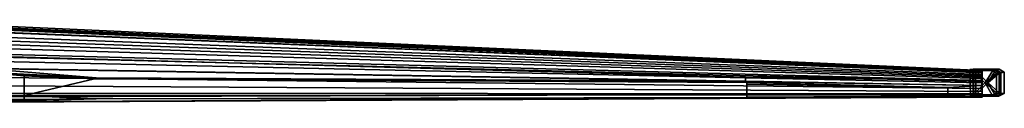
# Model space of a CAD drawing. Extents: x -2112 to 2115, y -152 to 1063.
# Tile 132 of 132: x 895 to 2115, y 229 to 323. Entities that reach past the tile are written whole.
import ezdxf

# ---------------------------------------------------------------- set-up
doc = ezdxf.new("R2010")
doc.units = 0
doc.header["$MEASUREMENT"] = 0
for name, color, linetype in [('AILERONS', 1, 'CONTINUOUS'), ('FLAPS', 1, 'CONTINUOUS'), ('OUTER_WINGS', 1, 'CONTINUOUS'), ('SPOILERS', 1, 'CONTINUOUS'), ('WING_TIPS', 1, 'CONTINUOUS')]:
    doc.layers.add(name, color=color, linetype=linetype)

msp = doc.modelspace()

# ---------------------------------------------------------------- meshes
at = {"layer": 'AILERONS', "color": 9, "linetype": 'CONTINUOUS'}
mesh = msp.add_polyface(dxfattribs=at)
corners = [(1796.09953, 237.669421, 1934.021641), (2045.393699, 237.891096, 1945.515229), (2045.393699, 246.744099, 1897.077118), (1796.09953, 250.975786, 1864.459189), (1796.09953, 235.061037, 1864.459189), (2045.393699, 236.204667, 1897.077118)]
mesh.append_faces([[corners[k] for k in face] for face in [(0, 3, 2, 1), (0, 1, 5, 4)]], dxfattribs={"color": 9})
at = {"layer": 'FLAPS', "color": 9, "linetype": 'CONTINUOUS'}
mesh = msp.add_polyface(dxfattribs=at)
corners = [(1796.09953, 237.669421, 1934.021641), (1796.09953, 253.038425, 1853.676216), (987.917509, 257.835919, 1792.516495), (900.54648, 261.476863, 1770.673738), (900.54648, 236.873083, 1892.732595), (900.54648, 232.165103, 1770.673738), (987.917509, 232.914784, 1792.516495), (1796.09953, 234.656707, 1853.676216)]
mesh.append_faces([[corners[k] for k in face] for face in [(0, 4, 2, 1), (4, 6, 5), (3, 2, 4), (7, 6, 4, 0)]], dxfattribs={"color": 9})
at = {"layer": 'OUTER_WINGS', "color": 254, "linetype": 'CONTINUOUS'}
mesh = msp.add_polyface(dxfattribs=at)
corners = [(2087.933253, 255.677982, 1848.337214), (851.503102, 288.697125, 1634.803129), (845.404565, 279.837612, 1684.205146), (850.263671, 279.731097, 1684.923285), (854.710894, 285.815442, 1649.839636), (1794.326608, 259.611695, 1819.516236), (1794.326608, 259.036581, 1824.448669), (2087.849298, 252.60236, 1867.82911), (2088.181884, 235.253631, 1866.598829), (1794.326608, 233.769533, 1822.684939), (1794.326608, 233.757466, 1819.516236), (854.710894, 228.921232, 1649.839636), (850.676644, 229.003686, 1681.665383), (845.80791, 228.979097, 1680.937797), (868.172398, 228.58053, 1499.771269), (2087.87164, 235.07544, 1794.398121), (2087.546621, 264.968006, 1794.398121), (868.145156, 315.114295, 1499.99195), (861.230163, 305.037288, 1556.007775), (2087.644933, 261.398269, 1816.911093), (855.451239, 295.700797, 1602.820721), (2087.763019, 258.121024, 1835.609858), (875.81797, 235.192944, 1437.837295), (861.982457, 239.94383, 1385.341157), (862.257548, 240.022477, 1383.262693), (2087.523857, 239.024896, 1749.413387), (2087.546621, 266.500458, 1762.351298), (870.807441, 319.434404, 1418.825827), (875.81797, 318.156496, 1437.837295), (866.729796, 248.892141, 1349.472377), (2087.610603, 242.087596, 1735.711871), (869.207332, 259.281364, 1330.753213), (2087.368952, 245.685852, 1727.989598), (870.542526, 269.848024, 1320.665084), (2087.450086, 249.345747, 1723.897166), (871.121515, 284.343925, 1316.290498), (2087.463911, 254.365351, 1722.113057), (870.950696, 300.096749, 1317.581133), (2087.38579, 259.817413, 1722.611609), (870.277688, 309.439415, 1322.66608), (2087.333961, 263.043734, 1724.671854), (869.319252, 315.362385, 1329.907596), (2087.309236, 265.080257, 1727.622137), (868.526543, 318.404553, 1335.896957), (2087.68759, 266.104275, 1730.206353), (867.517651, 321.116282, 1343.519694), (2087.197662, 267.047333, 1733.137233), (865.636845, 323.454813, 1357.730231), (2087.546621, 267.809889, 1739.050536), (861.982457, 321.715136, 1385.341157), (987.917509, 232.914784, 1792.516495), (900.54648, 232.165103, 1770.673738), (900.54648, 236.873083, 1892.732595), (877.175251, 236.852301, 1891.655076), (877.175251, 231.922964, 1763.80372), (836.661134, 231.625647, 1755.032472), (842.415583, 231.339377, 1746.835979), (989.959316, 232.794611, 1789.186495), (989.959316, 232.919185, 1792.67101), (844.90325, 270.802672, 1727.211053), (840.169549, 270.883736, 1726.612089), (900.54648, 261.476863, 1770.673738), (987.917509, 257.835919, 1792.516495), (989.959316, 257.823798, 1792.67101), (989.959316, 258.887794, 1789.186495), (842.415583, 266.341346, 1746.835979), (836.661134, 264.882945, 1755.032472), (877.175251, 263.423533, 1763.80372), (1794.326608, 254.543842, 1847.34323), (2087.935583, 249.515802, 1884.49408), (1794.326608, 253.048949, 1853.542048), (1796.09953, 253.038425, 1853.676216), (1796.09953, 250.975786, 1864.459189), (2045.393699, 246.744099, 1897.077118), (2045.393699, 237.891096, 1945.515229), (2087.87164, 237.928868, 1947.473654), (2045.393699, 236.204667, 1897.077118), (1796.09953, 235.061037, 1864.459189), (1796.09953, 234.656707, 1853.676216), (1794.326608, 234.652886, 1853.542048)]
mesh.append_faces([[corners[k] for k in face] for face in [(0, 5, 4, 1), (8, 15, 10, 9), (16, 19, 18, 17), (19, 21, 20, 18), (21, 0, 1, 20), (15, 25, 22, 14), (26, 28, 27), (25, 30, 29, 24), (30, 32, 31, 29), (32, 34, 33, 31), (34, 36, 35, 33), (36, 38, 37, 35), (38, 40, 39, 37), (40, 42, 41, 39), (42, 44, 43, 41), (44, 46, 45, 43), (46, 48, 47, 45), (48, 26, 27), (50, 58, 57, 56), (59, 60, 2, 3), (52, 53, 67, 61), (7, 69, 68, 6), (69, 73, 71, 68), (75, 8, 76, 74), (1, 4, 3, 2), (6, 5, 0, 7), (11, 10, 15, 14), (12, 11, 13), (13, 11, 14), (23, 22, 24), (24, 22, 25), (17, 28, 26, 16), (47, 48, 27, 49), (51, 50, 56, 54), (52, 51, 54, 53), (55, 56, 12, 13), (62, 61, 67, 65), (63, 62, 65, 64), (65, 67, 66), (59, 65, 66, 60), (68, 71, 70), (72, 71, 73), (74, 73, 69, 75), (77, 76, 78), (79, 78, 9), (9, 78, 76, 8), (54, 56, 55)]], dxfattribs={"color": 254})
at = {"layer": 'SPOILERS', "color": 8, "linetype": 'CONTINUOUS'}
mesh = msp.add_polyface(dxfattribs=at)
corners = [(1794.326608, 259.036581, 1824.448669), (1794.326608, 259.611695, 1819.516236), (854.710894, 285.815442, 1649.839636), (850.263671, 279.731097, 1684.923285), (1794.326608, 254.543842, 1847.34323), (844.90325, 270.802672, 1727.211053), (1794.326608, 253.048949, 1853.542048), (842.415583, 266.341346, 1746.835979), (989.959316, 258.887794, 1789.186495), (989.959316, 257.823798, 1792.67101)]
mesh.append_faces([[corners[k] for k in face] for face in [(0, 3, 2, 1), (4, 5, 3, 0), (6, 9, 8, 4), (4, 8, 5), (5, 8, 7)]], dxfattribs={"color": 8})
mesh = msp.add_polyface(dxfattribs=at)
corners = [(1794.326608, 233.769533, 1822.684939), (1794.326608, 234.652886, 1853.542048), (989.959316, 232.919185, 1792.67101), (989.959316, 232.794611, 1789.186495), (842.415583, 231.339377, 1746.835979), (850.676644, 229.003686, 1681.665383), (854.710894, 228.921232, 1649.839636), (1794.326608, 233.757466, 1819.516236)]
mesh.append_faces([[corners[k] for k in face] for face in [(0, 3, 2, 1), (5, 0, 7, 6), (4, 3, 5), (5, 3, 0)]], dxfattribs={"color": 8})
at = {"layer": 'WING_TIPS', "color": 254, "linetype": 'CONTINUOUS'}
mesh = msp.add_polyface(dxfattribs=at)
corners = [(2094.525978, 252.696522, 1640.607913), (2094.927298, 252.696522, 1640.607913), (2095.01648, 252.72613, 1640.607932), (2095.01648, 252.992601, 1640.608109), (2094.936216, 253.030668, 1640.608134), (2094.51706, 253.030668, 1640.608134), (2079.965006, 237.746351, 1638.746028), (2103.687429, 237.746351, 1638.746028), (2108.959078, 240.435806, 1638.74781), (2108.959078, 264.640894, 1638.763847), (2104.214594, 268.098764, 1638.766138), (2079.437841, 268.098764, 1638.766138), (2077.446139, 236.319062, 1673.903042), (2108.320913, 236.319062, 1673.903042), (2115.181974, 239.258698, 1673.904989), (2115.181974, 265.715423, 1673.922518), (2109.007019, 269.494955, 1673.925022), (2076.760032, 269.494955, 1673.925022), (2073.200334, 236.15464, 1922.068211), (2104.075109, 236.15464, 1922.068211), (2110.93617, 239.094276, 1922.070158), (2110.93617, 265.551001, 1922.087687), (2104.761215, 269.330533, 1922.090191), (2072.514228, 269.330533, 1922.090191), (2076.583184, 237.536549, 1955.40476), (2100.305606, 237.536549, 1955.40476), (2105.577256, 240.226003, 1955.406542), (2105.577256, 264.431092, 1955.422579), (2100.832771, 267.888962, 1955.42487), (2076.056019, 267.888962, 1955.42487), (2091.144156, 252.48672, 1957.266645), (2091.545475, 252.48672, 1957.266645), (2091.634657, 252.516328, 1957.266665), (2091.634657, 252.782799, 1957.266842), (2091.554394, 252.820866, 1957.266867), (2091.135238, 252.820866, 1957.266867)]
mesh.append_faces([[corners[k] for k in face] for face in [(0, 6, 7, 1), (6, 12, 13, 7), (12, 18, 19, 13), (18, 24, 25, 19), (24, 30, 31, 25), (1, 7, 8, 2), (7, 13, 14, 8), (13, 19, 20, 14), (19, 25, 26, 20), (25, 31, 32, 26), (2, 8, 9, 3), (8, 14, 15, 9), (14, 20, 21, 15), (20, 26, 27, 21), (26, 32, 33, 27), (3, 9, 10, 4), (9, 15, 16, 10), (15, 21, 22, 16), (21, 27, 28, 22), (27, 33, 34, 28), (4, 10, 11, 5), (10, 16, 17, 11), (16, 22, 23, 17), (22, 28, 29, 23), (28, 34, 35, 29), (5, 11, 6, 0), (11, 17, 12, 6), (17, 23, 18, 12), (23, 29, 24, 18), (29, 35, 30, 24)]], dxfattribs={"color": 254})

doc.saveas('drawing.dxf')
